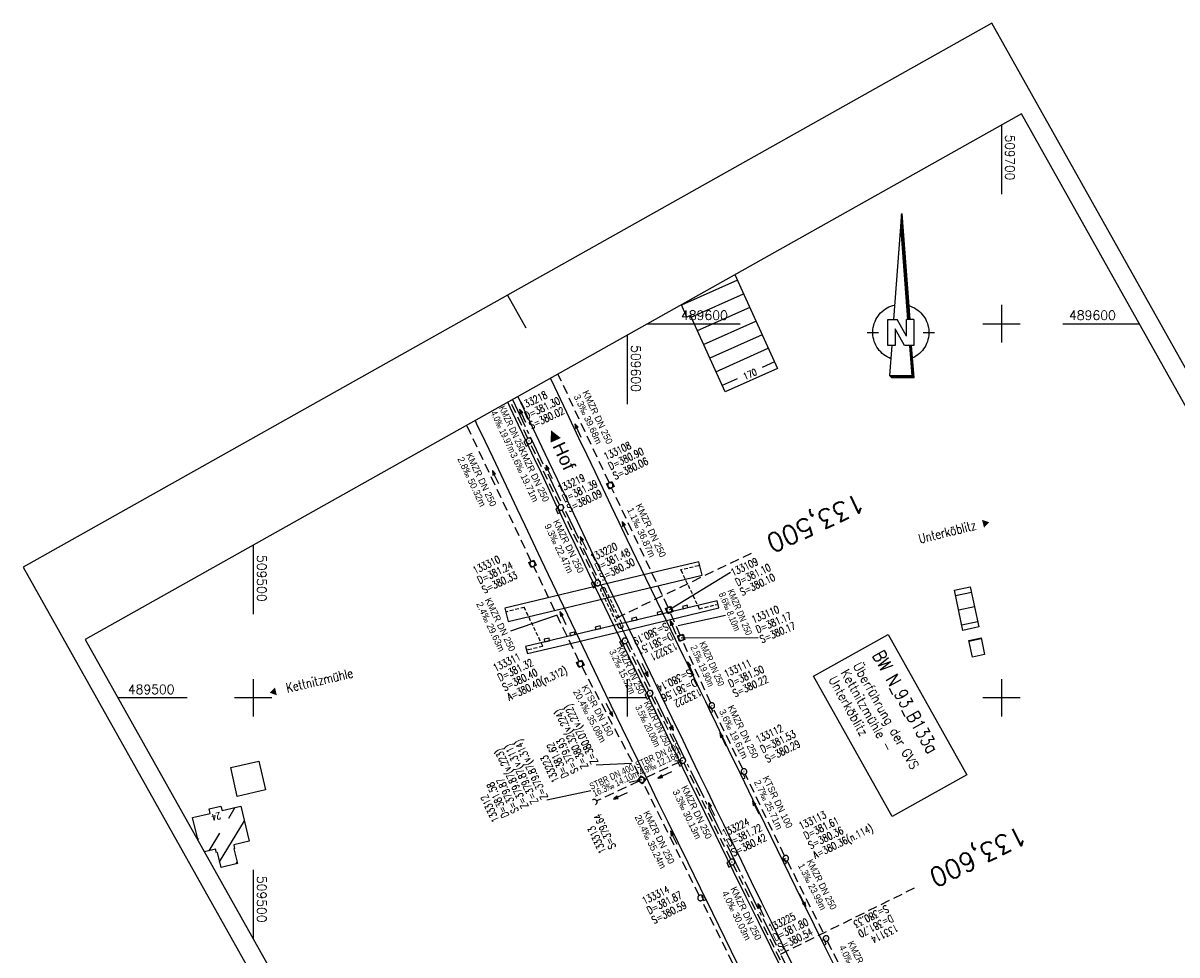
# Model space of a CAD drawing. Extents: x 509438 to 510253, y 488545 to 489680.
# Tile 7 of 9: x 509438 to 509747, y 489431 to 489680. Entities that reach past the tile are written whole.
import ezdxf
from ezdxf.enums import TextEntityAlignment as Align

# ---------------------------------------------------------------- set-up
doc = ezdxf.new("R2010")
doc.units = 0
doc.header["$LTSCALE"] = 10
doc.header["$MEASUREMENT"] = 0
for name, pattern in [('ACHSE', [5.5, 4, -0.5, 0.5, -0.5]), ('AUSGEZOGEN', [0]), ('LT00', [0]), ('LT17', [0.15, 0.1, -0.05]), ('STRICHLINIE2', [0.375, 0.25, -0.125])]:
    doc.linetypes.add(name, pattern=pattern)
doc.layers.get('0').update_dxf_attribs({"linetype": 'LT00'})
for name, color, linetype in [('-BESCH', 7, 'STRICHLINIE2'), ('-BKAN005', 140, 'LT00'), ('-BKAN017', 140, 'LT00'), ('-BSCH005', 5, 'LT00'), ('-BSCH017', 5, 'LT00'), ('-Halt-Pfeil', 4, 'LT00'), ('-RICHTUNG-NAME', 250, 'Continuous'), ('1401', 7, 'Continuous'), ('A-TEXT-KILOMETER', 30, 'LT17'), ('AX-020', 250, 'ACHSE'), ('BW-SCHRIFT', 20, 'AUSGEZOGEN'), ('DFK_BEB_SCHR', 254, 'LT00'), ('DFK_BEBAUUNG', 250, 'LT00'), ('DFK_HAUS_NR', 250, 'Continuous'), ('ORTSNAMEN', 7, 'Continuous'), ('RAHMEN', 250, 'Continuous'), ('V_BFBR_BAB', 250, 'LT00'), ('V_BR_KAPPE', 30, 'LT00'), ('V_BR_WID', 30, 'LT17'), ('V_BRUECK', 30, 'LT17'), ('V_KA_MULD', 182, 'LT00'), ('V_KA_PRUF', 182, 'LT00'), ('V_RASTER', 250, 'LT00'), ('V_SINKK', 182, 'LT00'), ('V_UK_DURCH', 182, 'LT00')]:
    doc.layers.add(name, color=color, linetype=linetype)
doc.styles.add('Arial', font='ARIAL.TTF')
doc.styles.add('Haltungsbeschriftung', font='ARIAL.TTF', dxfattribs={"width": 0.75})
doc.styles.add('Kilometrierung', font='romans.shx')
doc.styles.add('ROMANS', font='romans.shx', dxfattribs={"width": 0.8})
doc.styles.add('schachtbeschriftung', font='romans.shx', dxfattribs={"width": 0.75, "height": 0.2})
doc.styles.get("Standard").update_dxf_attribs({"font": 'romans.shx', "width": 0.8})

# ---------------------------------------------------------------- blocks, each defined once
blk = doc.blocks.new('SYMB1401')
at = {"color": 0, "linetype": 'ByBlock'}
for p, q in [((-0.397083, 0.691572), (0.022917, 6.361572)), ((0.432917, 0.691572), (0.012917, 6.226572)), ((0.442917, 0.691572), (0.017917, 6.293572)), ((0.022917, 6.361572), (0.452917, 0.691572)), ((0.352917, 0.691572), (-0.027083, 5.691572)), ((0.362917, 0.691572), (-0.022083, 5.758572)), ((0.372917, 0.691572), (-0.017083, 5.825572)), ((0.382917, 0.691572), (-0.012083, 5.892572)), ((0.392917, 0.691572), (-0.007083, 5.958572)), ((0.402917, 0.691572), (-0.002083, 6.025572)), ((0.412917, 0.691572), (0.002917, 6.092572)), ((0.422917, 0.691572), (0.007917, 6.159572)), ((-0.727083, -0.708428), (-0.727083, 0.691572)), ((-0.727083, 0.691572), (-0.217083, 0.691572)), ((0.272917, -0.198428), (-0.217083, 0.691572)), ((0.272917, -0.198428), (0.272917, 0.691572)), ((0.672917, 0.691572), (0.272917, 0.691572)), ((0.672917, 0.691572), (0.672917, -0.708428)), ((0.162917, -0.708428), (-0.327083, 0.181572)), ((-0.327083, 0.181572), (-0.327083, -0.708428)), ((-1.827083, -0.008428), (-1.227083, -0.008428)), ((1.172916, -0.008428), (1.772917, -0.008428)), ((-0.327083, -0.708428), (-0.727083, -0.708428)), ((-0.507083, -0.708428), (-0.627083, -2.308428)), ((0.672917, -0.708428), (0.162917, -0.708428)), ((0.572917, -2.308428), (0.452917, -0.708428)), ((0.582916, -2.318428), (0.462917, -0.708428)), ((0.682917, -2.408428), (0.552917, -0.708428)), ((-0.627083, -2.308428), (0.572917, -2.308428)), ((-0.617083, -2.318428), (0.582916, -2.318428))]:
    blk.add_line(p, q, dxfattribs=at)
for points in [[(-1.526069, -0.059916), (-1.526094, 0.050035), (-1.518071, 0.159693), (-1.502041, 0.268469), (-1.47809, 0.37578), (-1.446348, 0.481049), (-1.406984, 0.583712), (-1.360209, 0.683217), (-1.306276, 0.779032), (-1.245473, 0.87064), (-1.178126, 0.957552), (-1.104597, 1.0393), (-1.025281, 1.115445), (-0.940603, 1.185579), (-0.851018, 1.249326), (-0.757006, 1.306344), (-0.659072, 1.356326), (-0.557742, 1.399004), (-0.45356, 1.434149), (-0.347084, 1.461573)], [(0.392916, 1.431572), (0.497466, 1.396917), (0.599189, 1.354678), (0.697537, 1.305084), (0.791977, 1.248403), (0.882001, 1.184941), (0.967121, 1.11504), (1.04688, 1.039078), (1.120846, 0.957464), (1.18862, 0.87064), (1.249835, 0.779074), (1.304163, 0.68326), (1.351308, 0.583716), (1.391017, 0.480979), (1.423076, 0.375604), (1.44731, 0.268159), (1.463591, 0.159225), (1.471828, 0.049389), (1.471979, -0.060755)], [(-0.557083, -1.408428), (-0.658433, -1.365798), (-0.75639, -1.315862), (-0.850428, -1.258889), (-0.940044, -1.195184), (-1.024754, -1.125089), (-1.104106, -1.048981), (-1.177673, -0.967268), (-1.245061, -0.880388), (-1.305907, -0.788808), (-1.359886, -0.693019), (-1.406707, -0.593536), (-1.446119, -0.490891), (-1.477911, -0.385637), (-1.501912, -0.278338), (-1.517993, -0.169569), (-1.526069, -0.059916)], [(1.471979, -0.060755), (1.464042, -0.170612), (1.44806, -0.279591), (1.42412, -0.387102), (1.39235, -0.492564), (1.352922, -0.59541), (1.30605, -0.695083), (1.251985, -0.791045), (1.19102, -0.882778), (1.123485, -0.969787), (1.049743, -1.051603), (0.970192, -1.127784), (0.885263, -1.197918), (0.795414, -1.261626), (0.701129, -1.318565), (0.602918, -1.368428)], [(-0.607083, -2.328428), (0.592916, -2.328428), (0.472917, -0.708428)], [(-0.597083, -2.338428), (0.602917, -2.338428), (0.482917, -0.708428)], [(-0.587083, -2.348428), (0.612917, -2.348428), (0.492917, -0.708428)], [(-0.577083, -2.358428), (0.622917, -2.358428), (0.502917, -0.708428)], [(-0.567083, -2.368428), (0.632917, -2.368428), (0.512917, -0.708428)], [(-0.557083, -2.378428), (0.642917, -2.378428), (0.522917, -0.708428)], [(-0.547083, -2.388428), (0.652917, -2.388428), (0.532917, -0.708428)], [(-0.537083, -2.398428), (0.662917, -2.398428), (0.542917, -0.708428)], [(-0.532084, -2.403428), (0.672917, -2.403428), (0.547917, -0.708428)], [(-0.627083, -2.308428), (-0.527083, -2.408428), (0.682917, -2.408428)]]:
    blk.add_lwpolyline(points, dxfattribs=at)
blk = doc.blocks.new('SYMB1107')
at = {"color": 0, "linetype": 'ByBlock'}
for points in [[(-0.2, 0), (-0.196157, 0.039018), (-0.184776, 0.076537), (-0.166294, 0.111114), (-0.141421, 0.141421), (-0.111114, 0.166294), (-0.076537, 0.184776), (-0.039018, 0.196157), (0, 0.2)], [(0, 0.2), (0.039018, 0.196157), (0.076537, 0.184776), (0.111114, 0.166294), (0.141421, 0.141421), (0.166294, 0.111114), (0.184776, 0.076537), (0.196157, 0.039018), (0.2, 0)]]:
    blk.add_lwpolyline(points, dxfattribs=at)
blk = doc.blocks.new('SYMB0003')
at = {"color": 0, "linetype": 'ByBlock'}
for p, q in [((-0.015712, 0), (0.010166, 0.012015)), ((0, -0.021257), (-0.015712, 0)), ((0.010166, 0.012015), (0, -0.021257))]:
    blk.add_line(p, q, dxfattribs=at)
for points in [[(-0.031395, 0.499013), (-0.093691, 0.491144), (-0.154509, 0.475528), (-0.21289, 0.452414), (-0.267913, 0.422164), (-0.318712, 0.385257), (-0.364484, 0.342274), (-0.404509, 0.293893), (-0.438154, 0.240877), (-0.464888, 0.184062), (-0.484292, 0.124345), (-0.496058, 0.062667), (-0.5, 0)], [(-0.5, 0), (-0.496058, -0.062667), (-0.484292, -0.124345), (-0.464888, -0.184062), (-0.438154, -0.240877), (-0.404509, -0.293893), (-0.364485, -0.342274), (-0.318712, -0.385257), (-0.267914, -0.422164), (-0.21289, -0.452414), (-0.154509, -0.475529), (-0.093691, -0.491144), (-0.031395, -0.499014), (0.031395, -0.499014)], [(0.5, 0), (0.496057, 0.062667), (0.484292, 0.124345), (0.464888, 0.184062), (0.438153, 0.240877), (0.404509, 0.293893), (0.364484, 0.342274), (0.318712, 0.385257), (0.267913, 0.422164), (0.21289, 0.452414), (0.154509, 0.475528), (0.093691, 0.491144), (0.031395, 0.499013), (-0.031395, 0.499013)], [(0.031395, -0.499014), (0.093691, -0.491144), (0.154509, -0.475529), (0.21289, -0.452414), (0.267914, -0.422164), (0.318712, -0.385257), (0.364485, -0.342274), (0.404509, -0.293893), (0.438154, -0.240877), (0.464889, -0.184062), (0.484292, -0.124345), (0.496058, -0.062667), (0.5, 0)]]:
    blk.add_lwpolyline(points, dxfattribs=at)
blk = doc.blocks.new('SYMB1210')
at = {"color": 0, "linetype": 'ByBlock'}
blk.add_line((0.018815, -0.179014), (0.055623, -0.17119), dxfattribs=at)
for points in [[(-0.2, -0.2), (-0.2, 0.2), (0.2, 0.2), (0.2, -0.2), (-0.2, -0.2)], [(0.018815, 0.179014), (-0.018815, 0.179014), (-0.055623, 0.17119), (-0.09, 0.155885), (-0.120444, 0.133766), (-0.145623, 0.105801), (-0.164438, 0.073213), (-0.176067, 0.037424), (-0.18, 0)], [(-0.18, 0), (-0.176067, -0.037424), (-0.164438, -0.073213), (-0.145623, -0.105801), (-0.120444, -0.133766), (-0.09, -0.155885), (-0.055623, -0.17119), (-0.018815, -0.179014), (0.018815, -0.179014)], [(0.18, 0), (0.176067, 0.037424), (0.164438, 0.073213), (0.145623, 0.105801), (0.120444, 0.133766), (0.09, 0.155885), (0.055623, 0.17119), (0.018815, 0.179014)], [(0.055623, -0.17119), (0.09, -0.155885), (0.120444, -0.133766), (0.145623, -0.105801), (0.164438, -0.073213), (0.176067, -0.037424), (0.18, 0)]]:
    blk.add_lwpolyline(points, dxfattribs=at)
blk = doc.blocks.new('SYMB0011')
at = {"color": 0, "linetype": 'ByBlock'}
for p, q in [((0.5, 0), (-0.5, 0)), ((0, 0.5), (0, -0.5))]:
    blk.add_line(p, q, dxfattribs=at)
blk = doc.blocks.new('SYMB0652')
at = {"color": 0, "linetype": 'ByBlock'}
blk.add_lwpolyline([(-0.15, -0.075), (0.15, -0.075), (0.15, 0.075), (-0.15, 0.075), (-0.15, -0.075)], dxfattribs=at)
blk = doc.blocks.new('SYMB0070')
at = {"color": 0, "linetype": 'ByBlock'}
for p, q in [((-0.5, 0), (0.2, 0)), ((0.5, 0), (0.2, 0.1)), ((0.2, 0.1), (0.2, 0)), ((0.468, 0), (0.21, 0.086)), ((0.21, 0.086), (0.21, -0.086)), ((0.21, -0.086), (0.468, 0)), ((0.22, -0.072), (0.437, 0)), ((0.23, -0.058), (0.405, 0)), ((0.24, -0.045), (0.374, 0)), ((0.342, 0), (0.25, 0.031)), ((0.25, 0.031), (0.25, -0.031)), ((0.25, -0.031), (0.342, 0)), ((0.26, -0.017), (0.31, 0)), ((0.27, -0.003), (0.279, 0))]:
    blk.add_line(p, q, dxfattribs=at)
for points in [[(0.2, 0), (0.2, -0.1), (0.5, 0)], [(0.437, 0), (0.22, 0.072), (0.22, -0.072)], [(0.405, 0), (0.23, 0.058), (0.23, -0.058)], [(0.374, 0), (0.24, 0.045), (0.24, -0.045)], [(0.31, 0), (0.26, 0.017), (0.26, -0.017)], [(0.279, 0), (0.27, 0.003), (0.27, -0.003)]]:
    blk.add_lwpolyline(points, dxfattribs=at)

msp = doc.modelspace()

# ---------------------------------------------------------------- linework, layer by layer
at = {"layer": '-BESCH'}
for p, q in [((509595.14, 489557.51), (509581.45, 489586.55)), ((509573.39, 489569.35), (509568.67, 489579.38)), ((509574.31, 489536.48), (509557.06, 489572.86)), ((509581.88, 489551.56), (509574.04, 489567.99)), ((509610.9, 489524.18), (509595.78, 489556.15)), ((509591.73, 489531.37), (509582.53, 489550.21)), ((509587.1, 489509.75), (509574.96, 489535.12)), ((509614.09, 489516.73), (509611.51, 489522.81)), ((509599.66, 489514.55), (509605.71, 489501.9)), ((509622.26, 489498.59), (509614.69, 489515.36)), ((509587.78, 489508.4), (509603.44, 489478.82)), ((509606.37, 489500.55), (509614.51, 489483.93)), ((509630.85, 489480.96), (509622.9, 489497.23)), ((509614.16, 489482.94), (509604.61, 489478.44)), ((509627.63, 489456.81), (509615.16, 489482.58)), ((509603.06, 489477.71), (509591.78, 489472.45)), ((509619.2, 489447.2), (509604.21, 489477.32)), ((509642.01, 489457.8), (509631.5, 489479.61)), ((509640.91, 489429.87), (509628.29, 489455.46)), ((509642.67, 489456.45), (509652.78, 489436.36)), ((509641.48, 489402.19), (509619.87, 489445.85)), ((509653.44, 489435.01), (509663.77, 489414.12))]:
    msp.add_line(p, q, dxfattribs=at)
at = {"layer": '-BKAN005'}
for p, q in [((509580.95, 489521.99), (509568.76, 489517.79)), ((509613.53, 489519.37), (509626.21, 489522.09))]:
    msp.add_line(p, q, dxfattribs=at)
at = {"layer": '-BSCH005'}
for p, q in [((509627.6, 489533.5), (509611.22, 489523.5)), ((509614.38, 489516.04), (509634.98, 489516.12)), ((509612.64, 489483.14), (509614.84, 489483.26)), ((509591.66, 489482.08), (509601.12, 489482.56)), ((509603.84, 489478.08), (509600.43, 489477.35)), ((509590.23, 489475.16), (509578.43, 489472.63))]:
    msp.add_line(p, q, dxfattribs=at)
at = {"layer": 'A-TEXT-KILOMETER', "ltscale": 2.5}
for p, q in [((509597.12, 489521.39), (509633.18, 489538.7)), ((509640.92, 489431.5), (509676.79, 489449.22))]:
    msp.add_line(p, q, dxfattribs=at)
at = {"layer": 'AX-020', "ltscale": 0.2, "flags": 128}
msp.add_lwpolyline([(509569.3, 489579.73), (509574.96, 489567.74), (509587.13, 489542.21), (509599.37, 489516.71), (509611.68, 489491.25), (509624.07, 489465.82), (509636.52, 489440.42), (509649.05, 489415.06), (509661.65, 489389.74), (509674.32, 489364.45), (509687.06, 489339.2), (509699.87, 489313.99), (509701.52, 489310.75), (509708.58, 489296.96), (509715.65, 489283.18), (509722.75, 489269.41), (509729.87, 489255.65), (509737.02, 489241.9), (509744.19, 489228.17), (509751.39, 489214.45), (509758.62, 489200.75), (509765.87, 489187.06), (509773.15, 489173.39), (509780.46, 489159.73), (509787.81, 489146.09), (509795.18, 489132.46), (509802.58, 489118.85), (509810.02, 489105.26), (509817.49, 489091.69), (509824.99, 489078.14), (509832.53, 489064.6), (509840.11, 489051.09), (509847.72, 489037.6), (509855.36, 489024.12), (509863.05, 489010.67), (509870.77, 488997.24), (509878.54, 488983.84), (509886.34, 488970.45), (509894.18, 488957.1), (509902.07, 488943.76), (509910, 488930.45), (509917.97, 488917.17), (509925.98, 488903.91), (509934.04, 488890.68), (509942.15, 488877.47), (509950.3, 488864.3), (509958.49, 488851.15), (509966.74, 488838.04), (509975.03, 488824.95), (509983.37, 488811.89), (509991.75, 488798.87), (510000.19, 488785.88), (510008.68, 488772.92), (510012.21, 488767.58)], dxfattribs=at)
at = {"layer": 'BW-SCHRIFT'}
msp.add_lwpolyline([(509669.69, 489516.95), (509690.74, 489479.46), (509670.81, 489468.28), (509649.76, 489505.76)], close=True, dxfattribs=at)
at = {"layer": 'DFK_BEB_SCHR'}
for p, q in [((509629.42, 489611.63), (509614.48, 489604.93)), ((509617.04, 489601.7), (509631.07, 489607.99)), ((509632.72, 489604.35), (509618.69, 489598.05)), ((509620.34, 489594.41), (509634.37, 489600.7)), ((509636.02, 489597.06), (509622, 489590.77)), ((509623.65, 489587.13), (509637.67, 489593.42)), ((509639.31, 489589.81), (509635.98, 489588.32)), ((509629.3, 489585.28), (509625.3, 489583.48)), ((509687.72, 489527.33), (509691.96, 489528.22)), ((509692.78, 489524.31), (509688.55, 489523.42)), ((509689.39, 489519.51), (509693.61, 489520.39)), ((509694.59, 489515.79), (509691.31, 489515.07)), ((509495.11, 489470.71), (509493.34, 489467.78)), ((509491, 489456.17), (509497.61, 489467.11)), ((509485.2, 489462.04), (509485.42, 489462.4)), ((509490.97, 489463.85), (509488.1, 489459.1)), ((509495.64, 489456.11), (509495.33, 489455.61))]:
    msp.add_line(p, q, dxfattribs=at)
at = {"layer": 'DFK_BEBAUUNG'}
for points in [[(509628.75, 489613.1), (509630.78, 489608.63), (509640.11, 489588.04)], [(509640.11, 489588.04), (509626.09, 489581.75), (509616.83, 489602.15), (509615.92, 489601.76), (509614.42, 489605.06)], [(509687.41, 489528.8), (509691.65, 489529.69), (509693.91, 489518.95), (509689.7, 489518.04), (509687.41, 489528.8)], [(509691.25, 489515.35), (509694.53, 489516.07), (509695.44, 489511.61), (509692.23, 489510.89), (509691.25, 489515.35)], [(509503.26, 489475.39), (509495.71, 489473.63), (509493.96, 489481.34), (509501.52, 489483.05), (509503.26, 489475.39)], [(509485.24, 489461.85), (509483.77, 489467.98), (509488.5, 489469.1), (509488.2, 489470.33), (509491.37, 489471.09), (509491.66, 489469.88), (509496.65, 489471.08), (509498.9, 489461.73)], [(509498.9, 489461.73), (509494.77, 489460.71), (509495.01, 489459.74), (509494.76, 489459.68), (509495.74, 489455.71), (509491.38, 489454.62), (509490.4, 489458.62), (509490.15, 489458.56), (509489.91, 489459.53), (509486.94, 489458.83)]]:
    msp.add_lwpolyline(points, dxfattribs=at)
at = {"layer": 'RAHMEN'}
msp.add_line((509567.96, 489607.65), (509572.86, 489598.93), dxfattribs=at)
for points in [[(509438.47, 489534.96), (509994.05, 488545.23), (510253.03, 488690.61), (509697.45, 489680.34), (509438.47, 489534.96)], [(509455.07, 489515.6), (509907.85, 488709), (510158.12, 488849.49), (509705.33, 489656.09), (509455.07, 489515.6)]]:
    msp.add_lwpolyline(points, dxfattribs=at)
at = {"layer": 'V_BFBR_BAB'}
msp.add_line((509590.88, 489538.17), (509606.05, 489506.69), dxfattribs=at)
for points in [[(509655.38, 489428.36), (509652.71, 489433.75), (509650.05, 489439.14), (509646.72, 489445.88), (509643.41, 489452.63), (509640.1, 489459.38), (509636.8, 489466.13), (509633.54, 489472.82), (509630.29, 489479.51), (509627.05, 489486.21), (509623.82, 489492.92), (509622.37, 489495.93), (509620.93, 489498.94), (509619.48, 489501.95), (509618.03, 489504.96), (509616.58, 489507.97), (509615.12, 489510.97), (509609.48, 489522.61), (509604.92, 489531.99), (509599.97, 489542.3), (509597.81, 489546.82), (509595.65, 489551.34), (509593.5, 489555.86), (509591.35, 489560.38), (509589.21, 489564.9), (509587.06, 489569.43), (509583.82, 489576.25), (509580.58, 489583.07), (509579.46, 489585.43)], [(509642.78, 489424.46), (509638.33, 489433.44), (509635.01, 489440.17), (509631.69, 489446.89), (509628.38, 489453.62), (509625.07, 489460.35), (509620.67, 489469.34), (509616.28, 489478.32), (509611.9, 489487.32), (509609.72, 489491.82), (509607.54, 489496.31), (509605.36, 489500.81), (509603.18, 489505.31), (509596.63, 489518.82), (509591.33, 489529.87), (509587.96, 489536.91), (509586.12, 489540.76), (509584.29, 489544.61), (509582.46, 489548.46), (509580.64, 489552.32), (509578.82, 489556.18), (509577, 489560.04), (509575.18, 489563.89), (509573.05, 489568.4), (509570.92, 489572.9), (509568.79, 489577.41), (509568.02, 489579.01)], [(509570.72, 489580.53), (509571.51, 489578.85), (509574.74, 489572.07), (509577.97, 489565.29), (509582.27, 489556.25), (509586.58, 489547.21), (509590.88, 489538.17)], [(509559.3, 489574.11), (509559.71, 489573.25), (509561.85, 489568.72), (509564, 489564.2), (509566.14, 489559.68), (509568.28, 489555.16), (509570.42, 489550.63), (509572.56, 489546.11), (509574.7, 489541.58), (509576.85, 489537.06), (509581.81, 489526.6), (509587.07, 489515.7), (509594.19, 489500.97), (509598.53, 489492.01), (509602.89, 489483.05), (509605.53, 489477.64), (509608.17, 489472.23), (509610.82, 489466.82), (509613.47, 489461.41), (509616.12, 489456.01), (509619.43, 489449.26), (509622.75, 489442.51), (509626.06, 489435.76), (509629.38, 489429.02)], [(509606.05, 489506.69), (509608.96, 489500.68), (509611.87, 489494.67), (509614.78, 489488.66), (509616.95, 489484.17), (509619.12, 489479.68), (509621.3, 489475.2), (509623.47, 489470.71), (509625.65, 489466.23), (509627.83, 489461.74), (509630.47, 489456.33), (509633.11, 489450.93), (509635.77, 489445.52), (509638.43, 489440.12), (509641.09, 489434.72), (509644.41, 489427.99)]]:
    msp.add_lwpolyline(points, dxfattribs=at)
at = {"layer": 'V_BR_KAPPE'}
for points in [[(509567.25, 489523.95), (509567.83, 489521.5), (509568.11, 489520.36), (509579.01, 489522.98), (509594.55, 489526.71), (509608.52, 489530.02), (509620.03, 489532.8), (509619.09, 489536.35), (509608.05, 489533.73), (509593.61, 489530.27), (509578.04, 489526.56), (509567.25, 489523.95)], [(509572.8, 489513.69), (509573.26, 489511.81), (509585.14, 489514.64), (509599.28, 489518.02), (509614.1, 489521.58), (509624.4, 489524.06), (509624, 489525.96), (509613.53, 489523.42), (509598.94, 489519.94), (509584.38, 489516.45), (509572.8, 489513.69)]]:
    msp.add_lwpolyline(points, dxfattribs=at)
at = {"layer": 'V_BR_WID'}
for points in [[(509619.03, 489535.3), (509614.27, 489534.17), (509619.21, 489523.83), (509623.74, 489524.92)], [(509573.46, 489512.9), (509577.37, 489513.83), (509572.45, 489524.16), (509567.8, 489523.03)]]:
    msp.add_lwpolyline(points, dxfattribs=at)
at = {"layer": 'V_BRUECK'}
msp.add_lwpolyline([(509597.66, 489518.89), (509593.02, 489528.57), (509592.94, 489528.71), (509592.9, 489528.87), (509592.9, 489529.04), (509592.95, 489529.19), (509593.04, 489529.33), (509593.16, 489529.43), (509593.31, 489529.51), (509593.47, 489529.53), (509593.63, 489529.52), (509593.79, 489529.46), (509593.92, 489529.36), (509594.02, 489529.23), (509594.08, 489529.08), (509598.72, 489519.4), (509598.78, 489519.24), (509598.79, 489519.07), (509598.74, 489518.9), (509598.66, 489518.75), (509598.53, 489518.64), (509598.38, 489518.56), (509598.21, 489518.54), (509598.04, 489518.56), (509597.88, 489518.63), (509597.75, 489518.74), (509597.66, 489518.89)], dxfattribs=at)
at = {"layer": 'V_RASTER'}
for p, q in [((509700, 489653.1), (509700, 489634.6)), ((509700, 489605), (509700, 489595)), ((509605.41, 489600), (509630.14, 489600)), ((509695, 489600), (509705, 489600)), ((509695, 489600), (509705, 489600)), ((509716.35, 489600), (509736.82, 489600)), ((509600, 489578.46), (509600, 489596.96)), ((509500, 489540.83), (509500, 489522.33)), ((509500, 489505), (509500, 489495)), ((509500, 489505), (509500, 489495)), ((509600, 489495), (509600, 489505)), ((509700, 489505), (509700, 489495)), ((509482.33, 489500), (509463.83, 489500)), ((509505, 489500), (509495, 489500)), ((509605, 489500), (509595, 489500)), ((509705, 489500), (509695, 489500)), ((509500, 489454.06), (509500, 489435.56))]:
    msp.add_line(p, q, dxfattribs=at)

# ---------------------------------------------------------------- block references
at = {"layer": '-Halt-Pfeil', "yscale": 4.000000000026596, "zscale": 4}
for p, xscale, rotation in [((509572.04, 489575.37), 3.999999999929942, 115.2406693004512), ((509586.81, 489571.42), 4.000000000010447, 115.2441593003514), ((509564.76, 489558.96), 3.999999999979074, 115.3737293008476), ((509579.11, 489560.34), 3.999999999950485, 115.5174893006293), ((509599.43, 489545.3), 3.999999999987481, 115.3176693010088), ((509588.28, 489541.36), 4.000000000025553, 116.0220592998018), ((509582.8, 489521.29), 4.000000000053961, 115.5805293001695), ((509612.24, 489518.79), 4.000000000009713, 112.9226193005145), ((509604.72, 489507.46), 4.00000000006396, 295.577049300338), ((509616.93, 489507.79), 3.999999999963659, 114.3040893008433), ((509595.2, 489496.79), 3.999999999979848, 298.3076093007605), ((509611.47, 489493.08), 4.000000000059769, 296.0920892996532), ((509625.56, 489488.88), 3.999999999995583, 116.0395093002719), ((509609.98, 489479.37), 3.999999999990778, 205.2125193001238), ((509598.09, 489473.8), 4.000000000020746, 205.0266492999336), ((509622.51, 489470.24), 3.9999999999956, 115.8189793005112), ((509634.33, 489470.67), 4.00000000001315, 115.7138293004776), ((509612.42, 489462.62), 3.999999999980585, 116.4598793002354), ((509646.83, 489445.95), 4.000000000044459, 296.7013992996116), ((509635.71, 489443.22), 3.999999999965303, 116.2462993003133)]:
    msp.add_blockref('SYMB0070', p, dxfattribs=dict(at, xscale=xscale, rotation=rotation))
at = {"layer": '1401', "xscale": 5.000000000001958, "yscale": 5.000000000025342, "zscale": 5, "rotation": 359.9999493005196}
msp.add_blockref('SYMB1401', (509673.22, 489597.68), dxfattribs=at)
at = {"layer": 'V_BR_WID', "xscale": 0.09999999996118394, "yscale": 0.1000000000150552, "zscale": 0.1, "rotation": 299.3076093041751}
for p in [(509614.27, 489534.17), (509619.03, 489535.3), (509572.45, 489524.16), (509619.21, 489523.83), (509623.74, 489524.92), (509567.8, 489523.03), (509577.37, 489513.83), (509573.46, 489512.9)]:
    msp.add_blockref('SYMB0011', p, dxfattribs=at)
at = {"layer": 'V_KA_MULD', "yscale": 3.799999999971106, "zscale": 3.8}
for p, xscale, rotation in [((509595.46, 489556.83), 3.80000000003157, 296.5047528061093), ((509574.63, 489535.8), 3.800000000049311, 294.6376186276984), ((509611.22, 489523.5), 3.799999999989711, 294.2075983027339), ((509614.38, 489516.04), 3.800000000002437, 287.7263648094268), ((509587.43, 489509.08), 3.799999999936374, 295.0306746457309), ((509603.84, 489478.08), 3.799999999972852, 322.5687783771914)]:
    msp.add_blockref('SYMB1210', p, dxfattribs=dict(at, xscale=xscale, rotation=rotation))
at = {"layer": 'V_KA_PRUF', "xscale": 1.500000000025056, "yscale": 1.499999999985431, "zscale": 1.5, "rotation": 299.3076093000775}
for p in [(509573.71, 489568.67), (509582.21, 489550.88), (509592.06, 489530.69), (509599.34, 489515.23), (509606.04, 489501.22), (509622.57, 489497.9), (509614.84, 489483.26), (509631.17, 489480.29), (509627.96, 489456.13), (509642.33, 489457.12), (509619.54, 489446.52), (509653.11, 489435.69)]:
    msp.add_blockref('SYMB0003', p, dxfattribs=at)
at = {"layer": 'V_SINKK', "yscale": 4.50000000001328, "zscale": 4.5}
for p, xscale, rotation in [((509572.93, 489568.01), 4.499999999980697, 294.8284443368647), ((509581.47, 489550.01), 4.499999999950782, 295.070276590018), ((509590.91, 489530.15), 4.50000000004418, 295.6185895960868), ((509608.65, 489522.67), 4.499999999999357, 192.7480142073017), ((509615.44, 489524.29), 4.499999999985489, 16.0611376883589), ((509601.85, 489521.03), 4.500000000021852, 13.97781711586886), ((509585.31, 489517.08), 4.499999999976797, 13.70346302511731), ((509592.12, 489518.71), 4.499999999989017, 13.90582184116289), ((509578.46, 489515.46), 4.499999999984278, 12.14453835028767), ((509598.49, 489514.53), 4.499999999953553, 295.4417798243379), ((509605.27, 489500.43), 4.500000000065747, 296.6092881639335), ((509622.25, 489496.82), 4.500000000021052, 295.0034580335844), ((509614.01, 489482.5), 4.50000000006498, 296.344924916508), ((509630.85, 489479.07), 4.499999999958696, 296.1693098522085), ((509627.17, 489455.53), 4.499999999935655, 295.188661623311), ((509641.96, 489456.26), 4.500000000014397, 295.8062723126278), ((509620.4, 489446.56), 4.500000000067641, 296.2048066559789), ((509652.57, 489434.65), 4.500000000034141, 296.4647071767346)]:
    msp.add_blockref('SYMB0652', p, dxfattribs=dict(at, xscale=xscale, rotation=rotation))
at = {"layer": 'V_UK_DURCH', "xscale": 4.000000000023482, "yscale": 4.000000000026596, "zscale": 4, "rotation": 299.3076093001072}
msp.add_blockref('SYMB1107', (509591.06, 489472.11), dxfattribs=at)

# ---------------------------------------------------------------- texts
at = {"layer": '-BKAN005', "style": 'Haltungsbeschriftung'}
for s, rotation, width, p in [('KMZR DN 250', 295.2442, 0.95, (509587.92, 489581.66)), ('3.3‰ 39.68m', 295.2442, 0.95, (509585.6, 489580.57)), ('4.0‰ 19.97m', 295.2407, 0.7, (509563.4, 489576.21)), ('KMZR DN 250', 295.2407, 0.7, (509565.61, 489577.54)), ('KMZR DN 250', 295.5175, 0.95, (509570.92, 489566.17)), ('2.8‰ 50.32m', 295.3737, 0.95, (509554.52, 489563.84)), ('KMZR DN 250', 295.3737, 0.95, (509556.83, 489564.94)), ('3.6‰ 19.71m', 295.5175, 0.95, (509568.61, 489565.06)), ('KMZR DN 250', 295.3177, 0.95, (509602.16, 489551.4)), ('1.1‰ 36.87m', 295.3177, 0.95, (509599.84, 489550.31)), ('9.3‰ 22.47m', 296.0221, 0.95, (509577.74, 489545.99)), ('KMZR DN 250', 296.0221, 0.95, (509580.04, 489547.11)), ('KMZR DN 250', 295.5805, 0.95, (509561.85, 489526.19)), ('8.6‰ 8.10m', 292.9226, 0.7, (509624.37, 489527.73)), ('KMZR DN 250', 292.9226, 0.7, (509626.69, 489528.6)), ('2.4‰ 29.63m', 295.5805, 0.95, (509559.54, 489525.08)), ('KMZR DN 250', 295.577, 0.85, (509597.1, 489513.33)), ('2.5‰ 19.90m', 294.3041, 0.75, (509616.81, 489513.51)), ('KMZR DN 250', 294.3041, 0.75, (509619.14, 489514.57)), ('3.2‰ 15.52m', 295.577, 0.85, (509595.08, 489512.37)), ('20.4‰ 35.08m', 298.3076, 0.95, (509585.42, 489501.63)), ('KTSR DN 150', 298.3076, 0.95, (509587.66, 489502.86)), ('KMZR DN 250', 296.0921, 0.8, (509604.32, 489498.64)), ('3.5‰ 20.00m', 296.0921, 0.8, (509602.02, 489497.51)), ('3.6‰ 19.61m', 296.0395, 0.95, (509624.44, 489496.39)), ('KMZR DN 250', 296.0395, 0.95, (509626.74, 489497.52)), ('STBR DN 400', 25.2125, 0.7, (509602.66, 489481.08)), ('4.9‰ 12.16m', 25.2125, 0.7, (509603.54, 489479.2)), ('STBR DN 400', 25.0266, 0.7, (509590.38, 489475.39)), ('16.3‰ 14.10m', 25.0266, 0.7, (509591.26, 489473.5)), ('2.7‰ 25.71m', 295.7138, 0.95, (509633.78, 489477.49)), ('KTSR DN 100', 295.7138, 0.95, (509636.08, 489478.6)), ('3.3‰ 30.13m', 295.819, 0.95, (509612.02, 489474.93)), ('KMZR DN 250', 295.819, 0.95, (509614.32, 489476.05)), ('20.4‰ 35.24m', 296.4599, 0.95, (509601.89, 489468.15)), ('KMZR DN 250', 296.4599, 0.95, (509604.19, 489469.29)), ('KMZR DN 250', 296.2463, 0.95, (509627.48, 489448.97)), ('4.0‰ 30.03m', 296.2463, 0.95, (509625.18, 489447.84))]:
    msp.add_text(s, height=1.8, rotation=rotation, dxfattribs=dict(at, width=width)).set_placement(p)
at = {"layer": '-BKAN017', "style": 'Haltungsbeschriftung', "width": 0.9}
for s, rotation, p in [('1.3‰ 23.99m', 296.7014, (509645.55, 489455.16)), ('KMZR DN 250', 296.7014, (509647.84, 489456.31)), ('KMZR DN 250', 296.2882, (509658.8, 489434.48)), ('4.0‰ 24.80m', 296.2882, (509656.5, 489433.34))]:
    msp.add_text(s, height=1.8, rotation=rotation, dxfattribs=at).set_placement(p)
at = {"layer": '-BSCH005', "style": 'schachtbeschriftung', "width": 0.75}
for s, rotation, p in [('133218', 25.2407, (509571.85, 489576.98)), ('D=381.30', 25.2407, (509573.08, 489574.37)), ('S=380.02', 25.2407, (509574.31, 489571.77)), ('133108', 25.2442, (509594.26, 489563.46)), ('D=380.90', 25.2442, (509595.49, 489560.86)), ('S=380.06', 25.2442, (509596.72, 489558.25)), ('133219', 25.5175, (509581.95, 489554.82)), ('D=381.39', 25.5175, (509583.19, 489552.22)), ('S=380.09', 25.5175, (509584.43, 489549.62)), ('133220', 26.0221, (509590.66, 489536.4)), ('D=381.48', 26.0221, (509591.92, 489533.81)), ('133310', 25.3737, (509559.27, 489533)), ('D=381.24', 25.3737, (509560.5, 489530.4)), ('S=380.30', 26.0221, (509593.18, 489531.22)), ('133109', 25.3177, (509628.21, 489532.44)), ('S=380.33', 25.3737, (509561.74, 489527.8)), ('D=381.10', 25.3177, (509629.44, 489529.83)), ('S=380.10', 25.3177, (509630.67, 489527.23)), ('133110', 22.9226, (509633.71, 489519.89)), ('D=381.17', 22.9226, (509634.83, 489517.24)), ('S=380.19', 205.577, (509610.31, 489520.15)), ('D=381.51', 205.577, (509611.56, 489517.55)), ('S=380.17', 22.9226, (509635.95, 489514.59)), ('133221', 205.577, (509612.8, 489514.95)), ('133311', 25.5805, (509564.7, 489506.95)), ('D=381.32', 25.5805, (509565.94, 489504.36)), ('133111', 24.3041, (509626.36, 489505.39)), ('D=381.50', 24.3041, (509627.54, 489502.77)), ('S=380.40', 25.5805, (509567.18, 489501.76)), ('A=380.40(n.312)', 25.5805, (509568.43, 489499.16)), ('S=380.14', 206.0921, (509616.64, 489507.74)), ('D=381.56', 206.0921, (509617.91, 489505.15)), ('S=380.22', 24.3041, (509628.73, 489500.14)), ('133222', 206.0921, (509619.17, 489502.57)), ('Z=380.07(v.222)', 115.2125, (509592.23, 489482.82)), ('Z=380.32(v.224)', 115.2125, (509589.62, 489481.59)), ('133112', 26.0395, (509634.9, 489487.8)), ('D=381.53', 26.0395, (509636.16, 489485.21)), ('Z=379.87(v.314)', 115.0266, (509578.83, 489473.41)), ('D=381.62', 115.2125, (509584.41, 489479.14)), ('S=379.93', 115.2125, (509587.01, 489480.37)), ('S=380.29', 26.0395, (509637.43, 489482.62)), ('Z=379.87(v.223)', 115.0266, (509573.61, 489470.97)), ('Z=379.87(v.311)', 115.0266, (509576.22, 489472.19)), ('133223', 115.2125, (509581.8, 489477.91)), ('S=379.87', 115.0266, (509571, 489469.75)), ('D=381.58', 115.0266, (509568.39, 489468.54)), ('133312', 115.0266, (509565.78, 489467.32)), ('S=379.64', 115.0266, (509597, 489460.16)), ('133113', 25.7138, (509646.44, 489464.71)), ('133313', 115.0266, (509594.39, 489458.94)), ('133224', 25.819, (509625.9, 489462.78)), ('D=381.72', 25.819, (509627.15, 489460.19)), ('D=381.61', 25.7138, (509647.69, 489462.11)), ('S=380.36', 25.7138, (509648.94, 489459.52)), ('A=380.36(n.114)', 25.7138, (509650.19, 489456.92)), ('S=380.42', 25.819, (509628.41, 489457.59)), ('133314', 26.4599, (509604.54, 489444.68)), ('D=381.87', 26.4599, (509605.82, 489442.1)), ('S=380.59', 26.4599, (509607.1, 489439.52)), ('133225', 26.2463, (509638.28, 489437.49)), ('D=381.80', 26.2463, (509639.55, 489434.91)), ('S=380.54', 26.2463, (509640.83, 489432.32))]:
    msp.add_text(s, height=2, rotation=rotation, dxfattribs=at).set_placement(p)
at = {"layer": '-BSCH017', "style": 'schachtbeschriftung', "width": 0.75}
for s, p in [('S=380.33', (509669.21, 489444.69)), ('D=381.70', (509670.48, 489442.11)), ('133114', (509671.76, 489439.53))]:
    msp.add_text(s, height=2, rotation=206.2882, dxfattribs=at).set_placement(p)
at = {"layer": '-RICHTUNG-NAME', "insert": (509583.02, 489560.4), "char_height": 3.5, "width": 14.5727, "attachment_point": 9, "rotation": 294.6772, "style": 'Arial'}
msp.add_mtext('{\\fArial|b0|i0|c0|p32;◄\\fSwis721 BlkOul BT|b0|i0|c0|p82;Hof}', dxfattribs=at)
at = {"layer": 'A-TEXT-KILOMETER', "style": 'Kilometrierung'}
for s, rotation, p in [('133,500', 204.8916, (509637.69, 489540.87)), ('133,600', 206.3076, (509681.27, 489451.43))]:
    msp.add_text(s, height=5, rotation=rotation, dxfattribs=at).set_placement(p, align=Align.MIDDLE_RIGHT)
at = {"layer": 'BW-SCHRIFT', "style": 'ROMANS'}
for s, height, width, p in [('BW N_93_B133a', 3.5, 0.8, (509665.36, 489511.39)), ('Kettnitzmühle -', 2.5, 0.9, (509656.93, 489506.77)), ('Überführung der GVS', 2.5, 0.9, (509660.2, 489508.6)), ('Unterköblitz', 2.5, 0.9, (509653.67, 489504.94))]:
    msp.add_text(s, height=height, rotation=299.2967, dxfattribs=dict(at, width=width)).set_placement(p)
at = {"layer": 'DFK_HAUS_NR', "style": 'ROMANS', "width": 0.8}
for s, rotation, p in [('170', 24.3003, (509631.44, 489584.92)), ('24', 194.6208, (509491.04, 489469.45))]:
    msp.add_text(s, height=1.8, rotation=rotation, dxfattribs=at).set_placement(p)
at = {"layer": 'ORTSNAMEN', "char_height": 2.5, "width": 45.7262, "attachment_point": 8, "style": 'ROMANS'}
for s, insert, rotation in [('{\\fArial|b0|i0|c0|p32;   }Unterköblitz {\\fArial|b0|i0|c0|p32;►}', (509686.69, 489543.31), 14.0563), ('{\\fArial|b0|i0|c0|p32;◄   }Kettnitzmühle ', (509515.5, 489502.82), 13.0567)]:
    msp.add_mtext(s, dxfattribs=dict(at, insert=insert, rotation=rotation))
at = {"layer": 'V_RASTER'}
for s, rotation, width, p in [(' 509700', 270, 0.944, (509701, 489652.1)), (' 489600', 360, 0.976, (509612.64, 489601)), (' 489600', 360, 0.976, (509716.35, 489601)), (' 509600', 270, 0.976, (509601, 489595.96)), (' 509500', 270, 0.969, (509501, 489539.83)), (' 489500', 360, 0.969, (509464.83, 489501)), (' 509500', 270, 0.969, (509501, 489454.06))]:
    msp.add_text(s, height=2.5, rotation=rotation, dxfattribs=dict(at, width=width)).set_placement(p)

doc.saveas('drawing.dxf')
